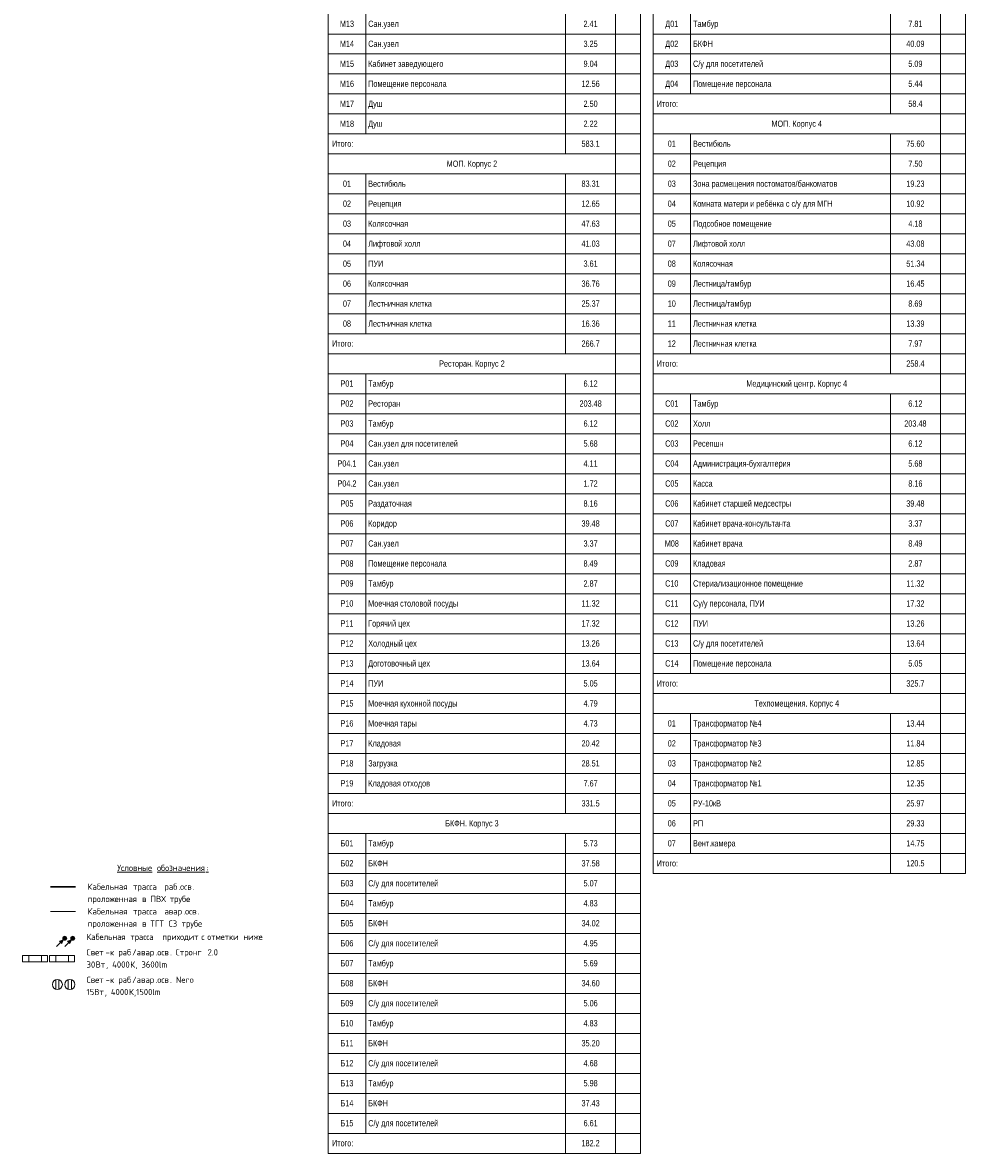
# Model space of a CAD drawing. Header units: millimetres. Extents: x -30540 to 175469, y -11730 to 122288.
# Tile 81 of 119: x 137737 to 175469, y 29 to 45285. Entities that reach past the tile are written whole.
import ezdxf

# ---------------------------------------------------------------- set-up
doc = ezdxf.new("R2010")
doc.units = ezdxf.units.MM
for name, color, linetype, lineweight in [('$_ЭОМ_Текст', 7, 'Continuous', 9), ('A-____-NOTE-TEXT', 7, 'Continuous', 18), ('G-____-____-TEXT', 7, 'Continuous', 9)]:
    doc.layers.add(name, color=color, linetype=linetype, lineweight=lineweight)
doc.layers.add('A-DETL-____-OTLN', color=7, linetype='Continuous', lineweight=9, true_color=0x00a600)
doc.layers.add('Экспликация 1 этажа_dwg', color=7, linetype='Continuous', lineweight=9, true_color=0x767676)
doc.styles.add('Arial', font='arial.ttf', dxfattribs={"width": 0.8, "height": 250})
doc.styles.add('GOST Common_3', font='GOST_Common.ttf', dxfattribs={"height": 250})
doc.styles.add('ISOCPEUR', font='isocpeur.ttf', dxfattribs={"height": 250})

# ---------------------------------------------------------------- blocks, each defined once
blk = doc.blocks.new('Экспликация 1 этажа_dwg-3013619-Экспликация 1 этаж')
at = {"layer": '$_ЭОМ_Текст', "color": 251, "true_color": 0x666666}
for p, q in [((1503, 55229), (1503, 40829)), ((9503, 55229), (9503, 40029)), ((14503, 45629), (14503, 42429)), ((22503, 45629), (22503, 41629)), ((3, 44829), (12503, 44829)), ((13003, 44829), (25503, 44829)), ((3, 44029), (12503, 44029)), ((13003, 44029), (25503, 44029)), ((3, 43229), (12503, 43229)), ((13003, 43229), (25503, 43229)), ((3, 42429), (12503, 42429)), ((13003, 42429), (25503, 42429)), ((3, 41629), (12503, 41629)), ((3, 40829), (12503, 40829)), ((13003, 40829), (25503, 40829)), ((14503, 40829), (14503, 32029)), ((22503, 40829), (22503, 31229)), ((13003, 40029), (25503, 40029)), ((3, 39229), (12503, 39229)), ((1503, 39229), (1503, 32829)), ((9503, 39229), (9503, 32029)), ((13003, 39229), (25503, 39229)), ((3, 38429), (12503, 38429)), ((13003, 38429), (25503, 38429)), ((3, 37629), (12503, 37629)), ((13003, 37629), (25503, 37629)), ((3, 36829), (12503, 36829)), ((13003, 36829), (25503, 36829)), ((3, 36029), (12503, 36029)), ((13003, 36029), (25503, 36029)), ((3, 35229), (12503, 35229)), ((13003, 35229), (25503, 35229)), ((3, 34429), (12503, 34429)), ((13003, 34429), (25503, 34429)), ((3, 33629), (12503, 33629)), ((13003, 33629), (25503, 33629)), ((3, 32829), (12503, 32829)), ((13003, 32829), (25503, 32829)), ((13003, 32029), (25503, 32029)), ((3, 31229), (12503, 31229)), ((1503, 31229), (1503, 14429)), ((9503, 31229), (9503, 13629)), ((3, 30429), (12503, 30429)), ((13003, 30429), (25503, 30429)), ((14503, 30429), (14503, 19229)), ((22503, 30429), (22503, 18429)), ((3, 29629), (12503, 29629)), ((13003, 29629), (25503, 29629)), ((3, 28829), (12503, 28829)), ((13003, 28829), (25503, 28829)), ((3, 28029), (12503, 28029)), ((13003, 28029), (25503, 28029)), ((3, 27229), (12503, 27229)), ((13003, 27229), (25503, 27229)), ((3, 26429), (12503, 26429)), ((13003, 26429), (25503, 26429)), ((3, 25629), (12503, 25629)), ((13003, 25629), (25503, 25629)), ((3, 24829), (12503, 24829)), ((13003, 24829), (25503, 24829)), ((3, 24029), (12503, 24029)), ((13003, 24029), (25503, 24029)), ((3, 23229), (12503, 23229)), ((13003, 23229), (25503, 23229)), ((3, 22429), (12503, 22429)), ((13003, 22429), (25503, 22429)), ((3, 21629), (12503, 21629)), ((13003, 21629), (25503, 21629)), ((3, 20829), (12503, 20829)), ((13003, 20829), (25503, 20829)), ((3, 20029), (12503, 20029)), ((13003, 20029), (25503, 20029)), ((3, 19229), (12503, 19229)), ((13003, 19229), (25503, 19229)), ((3, 18429), (12503, 18429)), ((3, 17629), (12503, 17629)), ((13003, 17629), (25503, 17629)), ((14503, 17629), (14503, 12029)), ((22503, 17629), (22503, 11229)), ((3, 16829), (12503, 16829)), ((13003, 16829), (25503, 16829)), ((3, 16029), (12503, 16029)), ((13003, 16029), (25503, 16029)), ((3, 15229), (12503, 15229)), ((13003, 15229), (25503, 15229)), ((3, 14429), (12503, 14429)), ((13003, 14429), (25503, 14429)), ((13003, 13629), (25503, 13629)), ((3, 12829), (12503, 12829)), ((1503, 12829), (1503, 829)), ((9503, 12829), (9503, 29)), ((13003, 12829), (25503, 12829)), ((3, 12029), (12503, 12029)), ((13003, 12029), (25503, 12029)), ((3, 11229), (12503, 11229)), ((3, 10429), (12503, 10429)), ((3, 9629), (12503, 9629)), ((3, 8829), (12503, 8829)), ((3, 8029), (12503, 8029)), ((3, 7229), (12503, 7229)), ((3, 6429), (12503, 6429)), ((3, 5629), (12503, 5629)), ((3, 4829), (12503, 4829)), ((3, 4029), (12503, 4029)), ((3, 3229), (12503, 3229)), ((3, 2429), (12503, 2429)), ((3, 1629), (12503, 1629)), ((3, 829), (12503, 829))]:
    blk.add_line(p, q, dxfattribs=at)
at = {"layer": '$_ЭОМ_Текст', "color": 251, "true_color": 0x666666, "flags": 128}
for points in [[(11503, 69229), (11503, 67229), (11503, 56029), (11503, 40029), (11503, 32029), (11503, 13629), (11503, 29)], [(24503, 69229), (24503, 67229), (24503, 54429), (24503, 53629), (24503, 46429), (24503, 41629), (24503, 31229), (24503, 18429), (24503, 11229)]]:
    blk.add_lwpolyline(points, dxfattribs=at)
for points in [[(12503, 40029), (3, 40029), (3, 56029), (12503, 56029)], [(25503, 46429), (25503, 53629), (13003, 53629), (13003, 46429), (25503, 46429), (25503, 41629), (13003, 41629), (13003, 46429)], [(25503, 18429), (13003, 18429), (13003, 31229), (25503, 31229), (13003, 31229), (13003, 41629), (25503, 41629), (25503, 31229)], [(12503, 32029), (3, 32029), (3, 40029), (12503, 40029)], [(12503, 13629), (3, 13629), (3, 29), (12503, 29), (12503, 13629), (3, 13629), (3, 32029), (12503, 32029)], [(25503, 11229), (25503, 18429), (13003, 18429), (13003, 11229)]]:
    blk.add_lwpolyline(points, close=True, dxfattribs=at)
at = {"layer": '$_ЭОМ_Текст', "color": 251, "true_color": 0x666666, "char_height": 250, "line_spacing_factor": 0.941778, "style": 'Arial'}
for s, insert, width, attachment_point in [('М13', (753, 45364), 642.76, 2), ('Сан.узел', (1603, 45364), 1392.64, 1), ('2.41', (10503, 45364), 642.76, 2), ('Д01', (13753, 45364), 590.73, 2), ('Тамбур', (14603, 45364), 1150.84, 1), ('7.81', (23503, 45364), 642.76, 2), ('М14', (753, 44564), 642.76, 2), ('Сан.узел', (1603, 44564), 1392.64, 1), ('3.25', (10503, 44564), 642.76, 2), ('Д02', (13753, 44564), 590.73, 2), ('БКФН', (14603, 44564), 899.86, 1), ('40.09', (23503, 44564), 826.4, 2), ('М15', (753, 43764), 642.76, 2), ('Кабинет заведующего', (1603, 43764), 3418.86, 1), ('9.04', (10503, 43764), 642.76, 2), ('Д03', (13753, 43764), 590.73, 2), ('С/у для посетителей', (14603, 43764), 3180.12, 1), ('5.09', (23503, 43764), 642.76, 2), ('М16', (753, 42964), 642.76, 2), ('Помещение персонала', (1603, 42964), 3568.84, 1), ('12.56', (10503, 42964), 826.4, 2), ('Д04', (13753, 42964), 590.73, 2), ('Помещение персонала', (14603, 42964), 3568.84, 1), ('5.44', (23503, 42964), 642.76, 2), ('М17', (753, 42164), 642.76, 2), ('Душ', (1603, 42164), 655, 1), ('2.50', (10503, 42164), 642.76, 2), ('Итого:', (13153, 42164), 967.2, 1), ('58.4', (23503, 42164), 642.76, 2), ('М18', (753, 41364), 642.76, 2), ('Душ', (1603, 41364), 655, 1), ('2.22', (10503, 41364), 642.76, 2), ('МОП. Корпус 4', (18753, 41364), 2298.63, 2), ('Итого:', (153, 40564), 967.2, 1), ('583.1', (10503, 40564), 826.4, 2), ('01', (13753, 40564), 367.29, 2), ('Вестибюль', (14603, 40564), 1704.84, 1), ('75.60', (23503, 40564), 826.4, 2), ('МОП. Корпус 2', (5753, 39764), 2298.63, 2), ('02', (13753, 39764), 367.29, 2), ('Рецепция', (14603, 39764), 1505.89, 1), ('7.50', (23503, 39764), 642.76, 2), ('01', (753, 38964), 367.29, 2), ('Вестибюль', (1603, 38964), 1704.84, 1), ('83.31', (10503, 38964), 826.4, 2), ('03', (13753, 38964), 367.29, 2), ('Зона расмещения постоматов/банкоматов', (14603, 38964), 6550.01, 1), ('19.23', (23503, 38964), 826.4, 2), ('02', (753, 38164), 367.29, 2), ('Рецепция', (1603, 38164), 1505.89, 1), ('12.65', (10503, 38164), 826.4, 2), ('04', (13753, 38164), 367.29, 2), ('Комната матери и ребёнка с с/у для МГН', (14603, 38164), 6335.76, 1), ('10.92', (23503, 38164), 826.4, 2), ('03', (753, 37364), 367.29, 2), ('Колясочная', (1603, 37364), 1811.97, 1), ('47.63', (10503, 37364), 826.4, 2), ('05', (13753, 37364), 367.29, 2), ('Подсобное помещение', (14603, 37364), 3574.96, 1), ('4.18', (23503, 37364), 642.76, 2), ('04', (753, 36564), 367.29, 2), ('Лифтовой холл', (1603, 36564), 2375.14, 1), ('41.03', (10503, 36564), 826.4, 2), ('07', (13753, 36564), 367.29, 2), ('Лифтовой холл', (14603, 36564), 2375.14, 1), ('43.08', (23503, 36564), 826.4, 2), ('05', (753, 35764), 367.29, 2), ('ПУИ', (1603, 35764), 688.67, 1), ('3.61', (10503, 35764), 642.76, 2), ('08', (13753, 35764), 367.29, 2), ('Колясочная', (14603, 35764), 1811.97, 1), ('51.34', (23503, 35764), 826.4, 2), ('06', (753, 34964), 367.29, 2), ('Колясочная', (1603, 34964), 1811.97, 1), ('36.76', (10503, 34964), 826.4, 2), ('09', (13753, 34964), 367.29, 2), ('Лестница/тамбур', (14603, 34964), 2647.55, 1), ('16.45', (23503, 34964), 826.4, 2), ('07', (753, 34164), 367.29, 2), ('Лестничная клетка', (1603, 34164), 2889.35, 1), ('25.37', (10503, 34164), 826.4, 2), ('10', (13753, 34164), 367.29, 2), ('Лестница/тамбур', (14603, 34164), 2647.55, 1), ('8.69', (23503, 34164), 642.76, 2), ('08', (753, 33364), 367.29, 2), ('Лестничная клетка', (1603, 33364), 2889.35, 1), ('16.36', (10503, 33364), 826.4, 2), ('11', (13753, 33364), 367.29, 2), ('Лестничная клетка', (14603, 33364), 2889.35, 1), ('13.39', (23503, 33364), 826.4, 2), ('Итого:', (153, 32564), 967.2, 1), ('266.7', (10503, 32564), 826.4, 2), ('12', (13753, 32564), 367.29, 2), ('Лестничная клетка', (14603, 32564), 2889.35, 1), ('7.97', (23503, 32564), 642.76, 2), ('Ресторан. Корпус 2', (5753, 31764), 2981.17, 2), ('Итого:', (13153, 31764), 967.2, 1), ('258.4', (23503, 31764), 826.4, 2), ('Р01', (753, 30964), 587.66, 2), ('Тамбур', (1603, 30964), 1150.84, 1), ('6.12', (10503, 30964), 642.76, 2), ('Медицинский центр. Корпус 4', (18753, 30964), 4578.89, 2), ('Р02', (753, 30164), 587.66, 2), ('Ресторан', (1603, 30164), 1453.86, 1), ('203.48', (10503, 30164), 1010.05, 2), ('С01', (13753, 30164), 606.03, 2), ('Тамбур', (14603, 30164), 1150.84, 1), ('6.12', (23503, 30164), 642.76, 2), ('Р03', (753, 29364), 587.66, 2), ('Тамбур', (1603, 29364), 1150.84, 1), ('6.12', (10503, 29364), 642.76, 2), ('С02', (13753, 29364), 606.03, 2), ('Холл', (14603, 29364), 789.67, 1), ('203.48', (23503, 29364), 1010.05, 2), ('Р04', (753, 28564), 587.66, 2), ('Сан.узел для посетителей', (1603, 28564), 4076.92, 1), ('5.68', (10503, 28564), 642.76, 2), ('С03', (13753, 28564), 606.03, 2), ('Ресепшн', (14603, 28564), 1380.4, 1), ('6.12', (23503, 28564), 642.76, 2), ('Р04.1', (753, 27764), 863.13, 2), ('Сан.узел', (1603, 27764), 1392.64, 1), ('4.11', (10503, 27764), 642.76, 2), ('С04', (13753, 27764), 606.03, 2), ('Администрация-бухгалтерия', (14603, 27764), 4428.91, 1), ('5.68', (23503, 27764), 642.76, 2), ('Р04.2', (753, 26964), 863.13, 2), ('Сан.узел', (1603, 26964), 1392.64, 1), ('1.72', (10503, 26964), 642.76, 2), ('С05', (13753, 26964), 606.03, 2), ('Касса', (14603, 26964), 890.68, 1), ('8.16', (23503, 26964), 642.76, 2), ('Р05', (753, 26164), 587.66, 2), ('Раздаточная', (1603, 26164), 1983.37, 1), ('8.16', (10503, 26164), 642.76, 2), ('С06', (13753, 26164), 606.03, 2), ('Кабинет старшей медсестры', (14603, 26164), 4456.46, 1), ('39.48', (23503, 26164), 826.4, 2), ('Р06', (753, 25364), 587.66, 2), ('Коридор', (1603, 25364), 1303.88, 1), ('39.48', (10503, 25364), 826.4, 2), ('С07', (13753, 25364), 606.03, 2), ('Кабинет врача-консультанта', (14603, 25364), 4422.79, 1), ('3.37', (23503, 25364), 642.76, 2), ('Р07', (753, 24564), 587.66, 2), ('Сан.узел', (1603, 24564), 1392.64, 1), ('3.37', (10503, 24564), 642.76, 2), ('М08', (13753, 24564), 642.76, 2), ('Кабинет врача', (14603, 24564), 2255.78, 1), ('8.49', (23503, 24564), 642.76, 2), ('Р08', (753, 23764), 587.66, 2), ('Помещение персонала', (1603, 23764), 3568.84, 1), ('8.49', (10503, 23764), 642.76, 2), ('С09', (13753, 23764), 606.03, 2), ('Кладовая', (14603, 23764), 1481.4, 1), ('2.87', (23503, 23764), 642.76, 2), ('Р09', (753, 22964), 587.66, 2), ('Тамбур', (1603, 22964), 1150.84, 1), ('2.87', (10503, 22964), 642.76, 2), ('С10', (13753, 22964), 606.03, 2), ('Стериализационное помещение', (14603, 22964), 4998.21, 1), ('11.32', (23503, 22964), 826.4, 2), ('Моечная столовой посуды', (1603, 22164), 4083.04, 1), ('Су/у персонала, ПУИ', (14603, 22164), 3262.76, 1), ('Р10', (753, 22164), 587.66, 2), ('11.32', (10503, 22164), 826.4, 2), ('С11', (13753, 22164), 606.03, 2), ('17.32', (23503, 22164), 826.4, 2), ('Р11', (753, 21364), 587.66, 2), ('Горячий цех', (1603, 21364), 1891.55, 1), ('17.32', (10503, 21364), 826.4, 2), ('С12', (13753, 21364), 606.03, 2), ('ПУИ', (14603, 21364), 688.67, 1), ('13.26', (23503, 21364), 826.4, 2), ('Р12', (753, 20564), 587.66, 2), ('Холодный цех', (1603, 20564), 2209.86, 1), ('13.26', (10503, 20564), 826.4, 2), ('С13', (13753, 20564), 606.03, 2), ('С/у для посетителей', (14603, 20564), 3180.12, 1), ('13.64', (23503, 20564), 826.4, 2), ('Р13', (753, 19764), 587.66, 2), ('Доготовочный цех', (1603, 19764), 2809.77, 1), ('13.64', (10503, 19764), 826.4, 2), ('С14', (13753, 19764), 606.03, 2), ('Помещение персонала', (14603, 19764), 3568.84, 1), ('5.05', (23503, 19764), 642.76, 2), ('Р14', (753, 18964), 587.66, 2), ('ПУИ', (1603, 18964), 688.67, 1), ('5.05', (10503, 18964), 642.76, 2), ('Итого:', (13153, 18964), 967.2, 1), ('325.7', (23503, 18964), 826.4, 2), ('Р15', (753, 18164), 587.66, 2), ('Моечная кухонной посуды', (1603, 18164), 4058.56, 1), ('4.79', (10503, 18164), 642.76, 2), ('Техпомещения. Корпус 4', (18753, 18164), 3850.43, 2), ('Р16', (753, 17364), 587.66, 2), ('Моечная тары', (1603, 17364), 2206.8, 1), ('4.73', (10503, 17364), 642.76, 2), ('01', (13753, 17364), 367.29, 2), ('Трансформатор №4', (14603, 17364), 3115.85, 1), ('13.44', (23503, 17364), 826.4, 2), ('Р17', (753, 16564), 587.66, 2), ('Кладовая', (1603, 16564), 1481.4, 1), ('20.42', (10503, 16564), 826.4, 2), ('02', (13753, 16564), 367.29, 2), ('Трансформатор №3', (14603, 16564), 3115.85, 1), ('11.84', (23503, 16564), 826.4, 2), ('Р18', (753, 15764), 587.66, 2), ('Загрузка', (1603, 15764), 1331.43, 1), ('28.51', (10503, 15764), 826.4, 2), ('03', (13753, 15764), 367.29, 2), ('Трансформатор №2', (14603, 15764), 3115.85, 1), ('12.85', (23503, 15764), 826.4, 2), ('Р19', (753, 14964), 587.66, 2), ('Кладовая отходов', (1603, 14964), 2806.71, 1), ('7.67', (10503, 14964), 642.76, 2), ('04', (13753, 14964), 367.29, 2), ('Трансформатор №1', (14603, 14964), 3115.85, 1), ('12.35', (23503, 14964), 826.4, 2), ('Итого:', (153, 14164), 967.2, 1), ('331.5', (10503, 14164), 826.4, 2), ('05', (13753, 14164), 367.29, 2), ('РУ-10кВ', (14603, 14164), 1273.27, 1), ('25.97', (23503, 14164), 826.4, 2), ('БКФН. Корпус 3', (5753, 13364), 2427.18, 2), ('06', (13753, 13364), 367.29, 2), ('РП', (14603, 13364), 459.11, 1), ('29.33', (23503, 13364), 826.4, 2), ('Б01', (753, 12564), 584.6, 2), ('Тамбур', (1603, 12564), 1150.84, 1), ('5.73', (10503, 12564), 642.76, 2), ('07', (13753, 12564), 367.29, 2), ('Вент.камера', (14603, 12564), 1934.4, 1), ('14.75', (23503, 12564), 826.4, 2), ('Б02', (753, 11764), 584.6, 2), ('БКФН', (1603, 11764), 899.86, 1), ('37.58', (10503, 11764), 826.4, 2), ('120.5', (23503, 11764), 826.4, 2), ('Итого:', (13153, 11764), 967.2, 1), ('Б03', (753, 10964), 584.6, 2), ('С/у для посетителей', (1603, 10964), 3180.12, 1), ('5.07', (10503, 10964), 642.76, 2), ('Б04', (753, 10164), 584.6, 2), ('Тамбур', (1603, 10164), 1150.84, 1), ('4.83', (10503, 10164), 642.76, 2), ('Б05', (753, 9364), 584.6, 2), ('БКФН', (1603, 9364), 899.86, 1), ('34.02', (10503, 9364), 826.4, 2), ('Б06', (753, 8564), 584.6, 2), ('С/у для посетителей', (1603, 8564), 3180.12, 1), ('4.95', (10503, 8564), 642.76, 2), ('Б07', (753, 7764), 584.6, 2), ('Тамбур', (1603, 7764), 1150.84, 1), ('5.69', (10503, 7764), 642.76, 2), ('Б08', (753, 6964), 584.6, 2), ('БКФН', (1603, 6964), 899.86, 1), ('34.60', (10503, 6964), 826.4, 2), ('Б09', (753, 6164), 584.6, 2), ('С/у для посетителей', (1603, 6164), 3180.12, 1), ('5.06', (10503, 6164), 642.76, 2), ('Б10', (753, 5364), 584.6, 2), ('Тамбур', (1603, 5364), 1150.84, 1), ('4.83', (10503, 5364), 642.76, 2), ('Б11', (753, 4564), 584.6, 2), ('БКФН', (1603, 4564), 899.86, 1), ('35.20', (10503, 4564), 826.4, 2), ('Б12', (753, 3764), 584.6, 2), ('С/у для посетителей', (1603, 3764), 3180.12, 1), ('4.68', (10503, 3764), 642.76, 2), ('Б13', (753, 2964), 584.6, 2), ('Тамбур', (1603, 2964), 1150.84, 1), ('5.98', (10503, 2964), 642.76, 2), ('Б14', (753, 2164), 584.6, 2), ('БКФН', (1603, 2164), 899.86, 1), ('37.43', (10503, 2164), 826.4, 2), ('Б15', (753, 1364), 584.6, 2), ('С/у для посетителей', (1603, 1364), 3180.12, 1), ('6.61', (10503, 1364), 642.76, 2), ('Итого:', (153, 564), 967.2, 1), ('182.2', (10503, 564), 826.4, 2)]:
    blk.add_mtext(s, dxfattribs=dict(at, insert=insert, width=width, attachment_point=attachment_point))
blk = doc.blocks.new('УГО_Выше ниже красное _ 2020 - УГО_Выше ниже красное-2771244-УГО ЭО 1 этаж')
at = {"layer": 'A-____-NOTE-TEXT', "lineweight": 9, "true_color": 0xff0000}
h = blk.add_hatch(color=1, dxfattribs=at)
edge = h.paths.add_edge_path()
edge.add_arc((3947, 8639), 80, 0, 180)
edge.add_arc((3947, 8639), 80, 180, 360)
blk.add_hatch(color=1, dxfattribs=at).paths.add_polyline_path([(3831, 8431), (3740, 8522), (3892, 8581)])
at = {"layer": 'A-____-NOTE-TEXT', "lineweight": 9}
for p, q in [((3892, 8581), (3623, 8312)), ((3892, 8581), (3740, 8522)), ((3740, 8522), (3831, 8431)), ((3831, 8431), (3892, 8581))]:
    blk.add_line(p, q, dxfattribs=at)
blk.add_circle((3947, 8639), 80, dxfattribs=at)
for start, end in [(0, 180), (180, 360)]:
    blk.add_arc((3947, 8639), 80, start, end, dxfattribs=at)
blk = doc.blocks.new('УГО Выше ниже синее _ 1 - УГО Выше ниже синее _ 2020-2771245-УГО ЭО 1 этаж')
at = {"layer": 'A-____-NOTE-TEXT', "lineweight": 9, "true_color": 0x0000ff}
h = blk.add_hatch(color=5, dxfattribs=at)
edge = h.paths.add_edge_path()
edge.add_arc((3622, 8639), 80, 0, 180)
edge.add_arc((3622, 8639), 80, 180, 360)
blk.add_hatch(color=5, dxfattribs=at).paths.add_polyline_path([(3506, 8431), (3415, 8522), (3567, 8581)])
at = {"layer": 'A-____-NOTE-TEXT', "lineweight": 9}
for p, q in [((3567, 8581), (3298, 8312)), ((3567, 8581), (3415, 8522)), ((3415, 8522), (3506, 8431)), ((3506, 8431), (3567, 8581))]:
    blk.add_line(p, q, dxfattribs=at)
blk.add_circle((3622, 8639), 80, dxfattribs=at)
for start, end in [(0, 180), (180, 360)]:
    blk.add_arc((3622, 8639), 80, start, end, dxfattribs=at)

msp = doc.modelspace()

# ---------------------------------------------------------------- linework, layer by layer
at = {"layer": 'A-DETL-____-OTLN', "color": 5, "lineweight": 30, "true_color": 0x0000ff}
msp.add_line((138858.4, 10692.2), (139858.4, 10692.2), dxfattribs=at)
at = {"layer": 'A-DETL-____-OTLN', "color": 1, "true_color": 0xff0000}
msp.add_line((138858.4, 9705.8), (139858.4, 9705.8), dxfattribs=at)
at = {"layer": 'A-DETL-____-OTLN', "color": 5, "true_color": 0x0000ff}
for p, q in [((138737.1, 7945.4), (137737.1, 7945.4)), ((137737.1, 7945.4), (137737.1, 7695.4)), ((137737.1, 7695.4), (138737.1, 7695.4)), ((137987.1, 7695.4), (137987.1, 7945.4)), ((138487.1, 7945.4), (138487.1, 7695.4)), ((138737.1, 7695.4), (138737.1, 7945.4))]:
    msp.add_line(p, q, dxfattribs=at)
at = {"layer": 'A-DETL-____-OTLN', "color": 1, "lineweight": 18, "true_color": 0xff0000}
for p, q in [((139817.1, 7945.4), (138817.1, 7945.4)), ((138817.1, 7945.4), (138817.1, 7695.4)), ((138817.1, 7695.4), (139817.1, 7695.4)), ((139067.1, 7695.4), (139067.1, 7945.4)), ((139567.1, 7945.4), (139567.1, 7695.4)), ((139817.1, 7695.4), (139817.1, 7945.4)), ((139565.3, 6977.3), (139565.3, 6597.2)), ((139690.2, 6977.3), (139690.2, 6597.2))]:
    msp.add_line(p, q, dxfattribs=at)
at = {"layer": 'A-DETL-____-OTLN', "color": 5, "lineweight": 18, "true_color": 0x0000ff}
for p, q in [((139065.3, 6977.3), (139065.3, 6597.2)), ((139190.2, 6977.3), (139190.2, 6597.2))]:
    msp.add_line(p, q, dxfattribs=at)
msp.add_circle((139127.8, 6787.3), 200, dxfattribs=at)
at = {"layer": 'A-DETL-____-OTLN', "color": 1, "lineweight": 18, "true_color": 0xff0000}
msp.add_circle((139627.8, 6787.3), 200, dxfattribs=at)

# ---------------------------------------------------------------- block references
at = {"layer": 'A-____-NOTE-TEXT', "lineweight": 9}
for name in ['УГО Выше ниже синее _ 1 - УГО Выше ниже синее _ 2020-2771245-УГО ЭО 1 этаж', 'УГО_Выше ниже красное _ 2020 - УГО_Выше ниже красное-2771244-УГО ЭО 1 этаж']:
    msp.add_blockref(name, (135798.9, 0), dxfattribs=at)
at = {"layer": 'Экспликация 1 этажа_dwg', "color": 251, "true_color": 0x666666}
msp.add_blockref('Экспликация 1 этажа_dwg-3013619-Экспликация 1 этаж', (149965.8, 0), dxfattribs=at)

# ---------------------------------------------------------------- texts
at = {"layer": 'G-____-____-TEXT', "char_height": 250, "attachment_point": 1}
for s, insert, width, style in [('\\LУсловные', (141524.6, 11580.6), 1747.679, 'ISOCPEUR'), ('\\L\\fISOCPEUR|b0|i0|c204|p34|;\\L ', (142966.6, 11580.6), 184.388, 'ISOCPEUR'), ('\\Lобозначения', (143118.7, 11580.6), 2389.029, 'ISOCPEUR'), ('\\L\\fISOCPEUR|b0|i0|c204|p34|;\\L:', (145089.8, 11580.6), 88.186, 'ISOCPEUR'), ('Кабельная', (140337.6, 10826.6), 2020.253, 'ISOCPEUR'), ('\\fISOCPEUR|b0|i0|c204|p34|; ', (142004.5, 10826.6), 184.388, 'ISOCPEUR'), ('трасса', (142156.6, 10826.6), 1338.818, 'ISOCPEUR'), ('\\fISOCPEUR|b0|i0|c204|p34|; ', (143261.3, 10826.6), 184.388, 'ISOCPEUR'), ('раб', (143413.4, 10826.6), 673.418, 'ISOCPEUR'), ('\\fISOCPEUR|b0|i0|c204|p34|;.', (143969, 10826.6), 88.186, 'ISOCPEUR'), ('осв', (144041.8, 10826.6), 617.299, 'ISOCPEUR'), ('\\fISOCPEUR|b0|i0|c204|p34|;.', (144551.1, 10826.6), 88.186, 'ISOCPEUR'), ('проложенная', (140337.6, 10337.1), 2461.181, 'ISOCPEUR'), ('\\fISOCPEUR|b0|i0|c204|p34|; ', (142368.3, 10337.1), 184.388, 'ISOCPEUR'), ('\\fISOCPEUR|b0|i0|c204|p34|;в', (142520.4, 10337.1), 216.456, 'ISOCPEUR'), ('\\fISOCPEUR|b0|i0|c204|p34|; ', (142699, 10337.1), 184.388, 'ISOCPEUR'), ('ПВХ', (142851.2, 10337.1), 753.586, 'ISOCPEUR'), ('\\fISOCPEUR|b0|i0|c204|p34|; ', (143472.9, 10337.1), 184.388, 'ISOCPEUR'), ('трубе', (143625.1, 10337.1), 1138.396, 'ISOCPEUR'), ('Кабельная', (140337.6, 9840.2), 2020.253, 'ISOCPEUR'), ('\\fISOCPEUR|b0|i0|c204|p34|; ', (142004.5, 9840.2), 184.388, 'ISOCPEUR'), ('трасса', (142156.6, 9840.2), 1338.818, 'ISOCPEUR'), ('\\fISOCPEUR|b0|i0|c204|p34|; ', (143261.3, 9840.2), 184.388, 'ISOCPEUR'), ('авар', (143413.4, 9840.2), 913.924, 'ISOCPEUR'), ('\\fISOCPEUR|b0|i0|c204|p34|;.', (144167.5, 9840.2), 88.186, 'ISOCPEUR'), ('осв', (144240.2, 9840.2), 617.299, 'ISOCPEUR'), ('. ', (144749.5, 9840.2), 272.574, 'ISOCPEUR'), ('проложенная', (140337.6, 9350.8), 2461.181, 'ISOCPEUR'), ('\\fISOCPEUR|b0|i0|c204|p34|; ', (142368.3, 9350.8), 184.388, 'ISOCPEUR'), ('\\fISOCPEUR|b0|i0|c204|p34|;в', (142520.4, 9350.8), 216.456, 'ISOCPEUR'), ('\\fISOCPEUR|b0|i0|c204|p34|; ', (142699, 9350.8), 184.388, 'ISOCPEUR'), ('ТГТ', (142851.2, 9350.8), 697.468, 'ISOCPEUR'), ('\\fISOCPEUR|b0|i0|c204|p34|; ', (143426.6, 9350.8), 184.388, 'ISOCPEUR'), ('СЗ', (143578.8, 9350.8), 448.945, 'ISOCPEUR'), ('\\fISOCPEUR|b0|i0|c204|p34|; ', (143949.2, 9350.8), 184.388, 'ISOCPEUR'), ('трубе', (144101.3, 9350.8), 1138.396, 'ISOCPEUR'), ('Кабельная', (140299.6, 8820), 2020.253, 'GOST Common_3'), ('\\fGOST Common|b0|i0|c204|p34|; ', (141966.5, 8820), 104.219, 'GOST Common_3'), ('трасса', (142052.5, 8820), 1338.818, 'GOST Common_3'), ('приходит', (143329.1, 8820), 1787.763, 'GOST Common_3'), ('\\fGOST Common|b0|i0|c204|p34|; ', (144804.1, 8820), 104.219, 'GOST Common_3'), ('\\fGOST Common|b0|i0|c204|p34|;с', (144890.1, 8820), 184.388, 'GOST Common_3'), ('\\fGOST Common|b0|i0|c204|p34|; ', (145042.3, 8820), 104.219, 'GOST Common_3'), ('отметки', (145128.2, 8820), 1651.476, 'GOST Common_3'), ('\\fGOST Common|b0|i0|c204|p34|; ', (146490.8, 8820), 104.219, 'GOST Common_3'), ('ниже', (146576.8, 8820), 921.941, 'GOST Common_3'), ('Свет', (140297, 8201.4), 921.941, 'ISOCPEUR'), ('\\fISOCPEUR|b0|i0|c204|p34|; ', (141414.9, 8201.4), 184.388, 'ISOCPEUR'), ('раб', (141567, 8201.4), 673.418, 'ISOCPEUR'), ('\\fISOCPEUR|b0|i0|c204|p34|;/', (142122.6, 8201.4), 216.456, 'ISOCPEUR'), ('Стронг', (143862.3, 8201.4), 1354.852, 'ISOCPEUR'), (' 2.0 ', (144980.1, 8201.4), 801.687, 'ISOCPEUR'), ('30', (140297, 7711.9), 432.911, 'ISOCPEUR'), ('Вт', (140654.2, 7711.9), 513.08, 'ISOCPEUR'), ('\\fISOCPEUR|b0|i0|c204|p34|;-', (141057.7, 8201.4), 216.456, 'ISOCPEUR'), (', 4000', (141077.5, 7711.9), 1178.481, 'ISOCPEUR'), ('\\fISOCPEUR|b0|i0|c204|p34|;к', (141236.3, 8201.4), 216.456, 'ISOCPEUR'), ('\\fISOCPEUR|b0|i0|c204|p34|;К', (142049.9, 7711.9), 240.506, 'ISOCPEUR'), (', 3600lm', (142248.3, 7711.9), 1547.257, 'ISOCPEUR'), ('авар', (142301.2, 8201.4), 913.924, 'ISOCPEUR'), ('\\fISOCPEUR|b0|i0|c204|p34|;.', (143055.3, 8201.4), 88.186, 'ISOCPEUR'), ('осв', (143128, 8201.4), 617.299, 'ISOCPEUR'), ('. ', (143637.4, 8201.4), 272.574, 'ISOCPEUR'), ('Свет', (140297, 7102.8), 921.941, 'ISOCPEUR'), ('\\fISOCPEUR|b0|i0|c204|p34|;-', (141057.7, 7102.8), 216.456, 'ISOCPEUR'), ('\\fISOCPEUR|b0|i0|c204|p34|;к', (141236.3, 7102.8), 216.456, 'ISOCPEUR'), ('\\fISOCPEUR|b0|i0|c204|p34|; ', (141414.9, 7102.8), 184.388, 'ISOCPEUR'), ('раб', (141567, 7102.8), 673.418, 'ISOCPEUR'), ('\\fISOCPEUR|b0|i0|c204|p34|;/', (142122.6, 7102.8), 216.456, 'ISOCPEUR'), ('авар', (142301.2, 7102.8), 913.924, 'ISOCPEUR'), ('\\fISOCPEUR|b0|i0|c204|p34|;.', (143055.3, 7102.8), 88.186, 'ISOCPEUR'), ('осв', (143128, 7102.8), 617.299, 'ISOCPEUR'), ('. Nero ', (143637.4, 7102.8), 1314.767, 'ISOCPEUR'), ('15', (140297, 6613.3), 368.776, 'ISOCPEUR'), ('Вт', (140601.3, 6613.3), 513.08, 'ISOCPEUR'), (', 4000', (141024.6, 6613.3), 1178.481, 'ISOCPEUR'), ('\\fISOCPEUR|b0|i0|c204|p34|;К', (141996.9, 6613.3), 240.506, 'ISOCPEUR'), (',1500lm', (142195.4, 6613.3), 1298.734, 'ISOCPEUR')]:
    msp.add_mtext(s, dxfattribs=dict(at, insert=insert, width=width, style=style))

doc.saveas('drawing.dxf')
